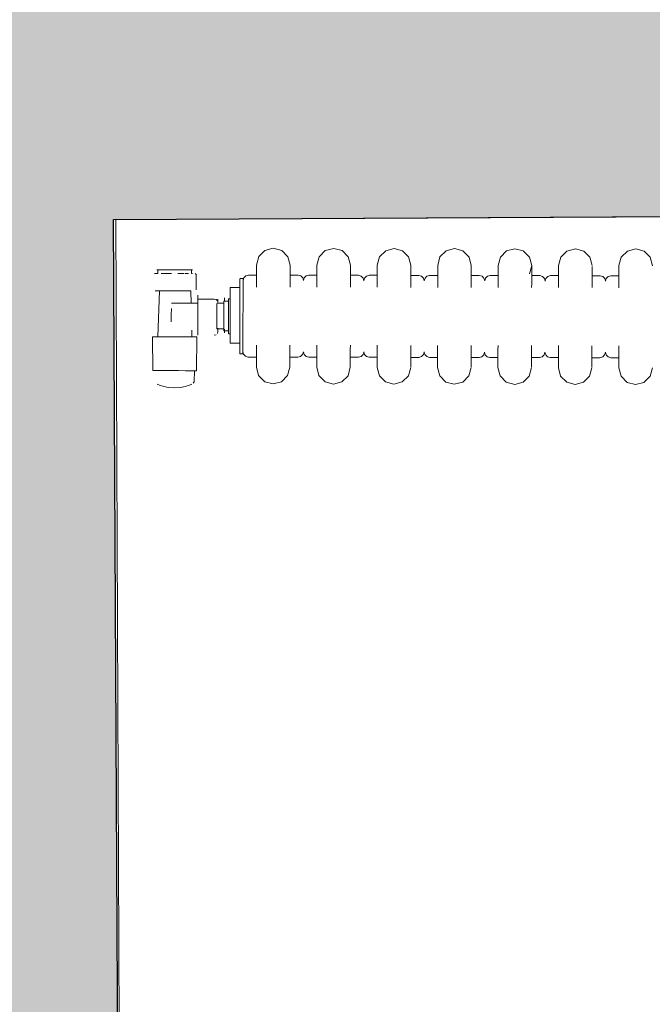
# Model space of a CAD drawing. Extents: x -6068 to 35118, y -17738 to 67348.
# Tile 89 of 243: x 603 to 650, y -1583 to -1510. Entities that reach past the tile are written whole.
import ezdxf

# ---------------------------------------------------------------- set-up
doc = ezdxf.new("R2010")
doc.units = 0
doc.header["$LTSCALE"] = 15
doc.linetypes.add('Continua', pattern=[0])
doc.linetypes.add('Cui_CONTINU', pattern=[0])
doc.layers.add('Bloc 3D - Dessin - NIVEAUX - Style par défaut', color=7, linetype='Continua', lineweight=0, true_color=0x000000)
doc.layers.add('Enveloppe - NIVEAUX - Style par défaut', color=7, linetype='Continua', lineweight=0, true_color=0x000000)
doc.layers.add('EDL_RDJ murs & cloisons', color=5, linetype='CONTINUOUS')
doc.layers.add('PIS-fond de plan', color=7, linetype='Cui_CONTINU')

# ---------------------------------------------------------------- blocks, each defined once
blk = doc.blocks.new('EDL_RDJ plan_2025 10 17')
at = {"layer": 'EDL_RDJ murs & cloisons', "linetype": 'Continuous', "ltscale": 0.08}
h = blk.add_hatch(color=9, dxfattribs=at)
h.dxf.hatch_style = 1
h.paths.add_polyline_path([(544.074, -1771.092), (541.451, -1773.803), (542.563, -1776.967), (546.874, -1781.14), (550.352, -1777.547), (558.5, -1785.433), (553.391, -1790.535), (559.75, -1796.903), (608.353, -1748.365), (706.33, -1748.786), (707.018, -1676.351), (705.026, -1673.346), (624.77, -1673.146), (623.988, -1524.361), (712.947, -1523.894), (712.544, -1446.896), (623.926, -1447.361), (622.921, -1008.771), (546.089, -1009.081), (548.849, -1692.867), (509.399, -1733.615), (544.074, -1771.092)])
at = {"layer": 'Bloc 3D - Dessin - NIVEAUX - Style par défaut', "color": 32, "linetype": 'Continua', "lineweight": 0, "ltscale": 0.1, "true_color": 0xd1591a}
for p, q in [((634.811, -1527.135), (635.269, -1526.678)), ((635.269, -1526.678), (635.894, -1526.512)), ((635.894, -1526.512), (636.519, -1526.68)), ((636.519, -1526.68), (636.976, -1527.139)), ((639.311, -1527.143), (639.769, -1526.686)), ((639.769, -1526.686), (640.394, -1526.52)), ((640.394, -1526.52), (641.019, -1526.688)), ((641.019, -1526.688), (641.476, -1527.147)), ((643.811, -1527.151), (644.269, -1526.694)), ((644.269, -1526.694), (644.894, -1526.528)), ((644.894, -1526.528), (645.519, -1526.696)), ((645.519, -1526.696), (645.976, -1527.155)), ((648.311, -1527.159), (648.769, -1526.702)), ((648.769, -1526.702), (649.394, -1526.536)), ((649.394, -1526.536), (650.019, -1526.704)), ((650.019, -1526.704), (650.476, -1527.163)), ((652.811, -1527.167), (653.269, -1526.71)), ((653.269, -1526.71), (653.894, -1526.544)), ((653.894, -1526.544), (654.519, -1526.712)), ((654.519, -1526.712), (654.976, -1527.171)), ((657.311, -1527.175), (657.769, -1526.718)), ((657.769, -1526.718), (658.394, -1526.552)), ((658.394, -1526.552), (659.019, -1526.72)), ((659.019, -1526.72), (659.476, -1527.178)), ((661.811, -1527.183), (662.269, -1526.726)), ((662.269, -1526.726), (662.894, -1526.559)), ((662.894, -1526.559), (663.519, -1526.728)), ((663.519, -1526.728), (663.976, -1527.186)), ((634.642, -1527.76), (634.811, -1527.135)), ((634.642, -1527.813), (634.642, -1527.76)), ((634.642, -1527.936), (634.642, -1527.813)), ((636.976, -1527.139), (637.142, -1527.764)), ((637.142, -1527.817), (637.142, -1527.764)), ((637.142, -1527.817), (637.142, -1527.941)), ((639.142, -1527.768), (639.311, -1527.143)), ((639.142, -1527.821), (639.142, -1527.768)), ((639.142, -1527.944), (639.142, -1527.821)), ((641.476, -1527.147), (641.642, -1527.772)), ((641.642, -1527.825), (641.642, -1527.772)), ((641.642, -1527.825), (641.642, -1527.949)), ((643.642, -1527.776), (643.811, -1527.151)), ((643.642, -1527.829), (643.642, -1527.776)), ((643.642, -1527.952), (643.642, -1527.829)), ((645.976, -1527.155), (646.142, -1527.78)), ((646.142, -1527.996), (646.142, -1527.78)), ((646.142, -1527.833), (646.142, -1527.957)), ((648.142, -1527.783), (648.311, -1527.159)), ((648.142, -1527.836), (648.142, -1527.783)), ((650.476, -1527.163), (650.642, -1527.788)), ((650.642, -1528.004), (650.642, -1527.788)), ((652.642, -1527.791), (652.811, -1527.167)), ((652.642, -1527.844), (652.642, -1527.791)), ((655.142, -1527.796), (654.974, -1528.421)), ((654.976, -1527.171), (655.142, -1527.796)), ((657.142, -1527.799), (657.311, -1527.175)), ((657.142, -1527.852), (657.142, -1527.799)), ((659.476, -1527.178), (659.642, -1527.804)), ((661.642, -1527.807), (661.811, -1527.183)), ((661.642, -1527.86), (661.642, -1527.807)), ((663.976, -1527.186), (664.142, -1527.812)), ((627.035, -1528.387), (627.298, -1528.387)), ((627.298, -1528.11), (627.218, -1528.11)), ((627.298, -1528.387), (627.298, -1528.11)), ((627.53, -1528.111), (627.298, -1528.11)), ((627.529, -1528.388), (627.793, -1528.388)), ((627.884, -1528.111), (627.53, -1528.111)), ((627.793, -1528.388), (628.319, -1528.389)), ((628.319, -1528.112), (627.884, -1528.111)), ((628.782, -1528.113), (628.319, -1528.112)), ((629.217, -1528.114), (628.782, -1528.113)), ((628.782, -1528.39), (629.217, -1528.391)), ((629.572, -1528.114), (629.217, -1528.114)), ((629.308, -1528.391), (629.571, -1528.391)), ((629.803, -1528.115), (629.572, -1528.114)), ((629.803, -1528.115), (629.803, -1528.392)), ((629.884, -1528.115), (629.803, -1528.115)), ((629.803, -1528.392), (629.883, -1528.392)), ((630.066, -1528.392), (630.15, -1528.465)), ((630.148, -1529.609), (630.15, -1528.465)), ((633.694, -1528.71), (633.841, -1528.562)), ((633.841, -1528.562), (634.041, -1528.509)), ((634.641, -1528.51), (634.041, -1528.509)), ((634.641, -1528.39), (634.642, -1528.133)), ((634.641, -1528.689), (634.641, -1528.39)), ((634.642, -1528.133), (634.642, -1527.936)), ((637.141, -1528.394), (637.142, -1528.138)), ((637.141, -1528.693), (637.141, -1528.394)), ((637.141, -1528.514), (637.741, -1528.515)), ((637.142, -1528.138), (637.142, -1527.941)), ((637.741, -1528.515), (637.941, -1528.57)), ((637.941, -1528.57), (637.741, -1528.515)), ((638.341, -1528.57), (638.541, -1528.517)), ((639.141, -1528.518), (638.541, -1528.517)), ((639.141, -1528.398), (639.142, -1528.141)), ((639.141, -1528.697), (639.141, -1528.398)), ((639.142, -1528.141), (639.142, -1527.944)), ((641.641, -1528.402), (641.642, -1528.146)), ((641.641, -1528.701), (641.641, -1528.402)), ((641.641, -1528.522), (642.241, -1528.523)), ((641.642, -1528.146), (641.642, -1527.949)), ((642.441, -1528.578), (642.241, -1528.523)), ((642.841, -1528.578), (643.041, -1528.524)), ((643.641, -1528.526), (643.041, -1528.524)), ((643.041, -1528.524), (643.641, -1528.526)), ((643.641, -1528.406), (643.642, -1528.149)), ((643.641, -1528.705), (643.641, -1528.406)), ((643.642, -1528.149), (643.642, -1527.952)), ((646.141, -1528.41), (646.142, -1528.154)), ((646.141, -1528.709), (646.141, -1528.41)), ((646.141, -1528.53), (646.741, -1528.531)), ((646.142, -1528.154), (646.142, -1527.957)), ((646.941, -1528.586), (646.741, -1528.531)), ((647.341, -1528.586), (647.541, -1528.532)), ((647.541, -1528.532), (648.141, -1528.533)), ((648.141, -1528.533), (647.541, -1528.532)), ((648.141, -1528.414), (648.142, -1528.157)), ((648.141, -1528.713), (648.141, -1528.414)), ((648.142, -1527.96), (648.142, -1527.836)), ((648.142, -1528.157), (648.142, -1527.96)), ((650.641, -1528.418), (650.642, -1528.162)), ((650.641, -1528.717), (650.641, -1528.418)), ((650.641, -1528.538), (651.241, -1528.539)), ((650.642, -1527.841), (650.642, -1527.965)), ((650.642, -1528.162), (650.642, -1527.965)), ((651.441, -1528.594), (651.241, -1528.539)), ((651.841, -1528.594), (652.041, -1528.54)), ((652.041, -1528.54), (652.641, -1528.541)), ((652.641, -1528.541), (652.041, -1528.54)), ((652.641, -1528.422), (652.642, -1528.165)), ((652.641, -1528.721), (652.641, -1528.422)), ((652.642, -1527.968), (652.642, -1527.844)), ((652.642, -1528.165), (652.642, -1527.968)), ((655.141, -1528.426), (655.142, -1528.17)), ((655.141, -1528.725), (655.141, -1528.426)), ((655.141, -1528.546), (655.741, -1528.547)), ((655.142, -1527.849), (655.142, -1527.973)), ((655.142, -1528.17), (655.142, -1527.973)), ((655.941, -1528.602), (655.741, -1528.547)), ((656.341, -1528.602), (656.541, -1528.548)), ((657.141, -1528.549), (656.541, -1528.548)), ((656.541, -1528.548), (657.141, -1528.549)), ((657.141, -1528.43), (657.142, -1528.173)), ((657.141, -1528.729), (657.141, -1528.43)), ((657.142, -1527.976), (657.142, -1527.852)), ((657.142, -1528.173), (657.142, -1527.976)), ((659.641, -1528.434), (659.642, -1528.177)), ((659.641, -1528.733), (659.641, -1528.434)), ((659.641, -1528.554), (660.241, -1528.555)), ((659.642, -1527.857), (659.642, -1527.981)), ((659.642, -1528.177), (659.642, -1527.981)), ((660.441, -1528.609), (660.241, -1528.555)), ((660.841, -1528.61), (661.041, -1528.556)), ((661.641, -1528.557), (661.041, -1528.556)), ((661.641, -1528.438), (661.642, -1528.181)), ((661.641, -1528.737), (661.641, -1528.438)), ((661.642, -1527.984), (661.642, -1527.86)), ((661.642, -1528.181), (661.642, -1527.984)), ((633.41, -1529.23), (633.409, -1529.578)), ((633.41, -1528.758), (633.64, -1528.758)), ((633.41, -1528.812), (633.41, -1528.971)), ((633.41, -1528.971), (633.41, -1529.23)), ((633.639, -1529.578), (633.64, -1529.23)), ((633.64, -1528.913), (633.694, -1528.71)), ((633.64, -1528.812), (633.64, -1528.758)), ((633.64, -1528.972), (633.64, -1528.812)), ((633.64, -1529.23), (633.64, -1528.972)), ((634.639, -1529.399), (634.64, -1529.092)), ((634.64, -1529.092), (634.641, -1528.689)), ((637.139, -1529.404), (637.14, -1529.096)), ((637.14, -1529.096), (637.141, -1528.693)), ((638.087, -1528.718), (637.941, -1528.57)), ((638.087, -1528.718), (638.14, -1528.921)), ((638.14, -1528.921), (638.194, -1528.718)), ((638.194, -1528.718), (638.341, -1528.57)), ((639.139, -1529.407), (639.14, -1529.1)), ((639.14, -1529.1), (639.141, -1528.697)), ((641.639, -1529.412), (641.64, -1529.104)), ((641.64, -1529.104), (641.641, -1528.701)), ((642.587, -1528.726), (642.441, -1528.578)), ((642.587, -1528.726), (642.64, -1528.929)), ((642.64, -1528.929), (642.694, -1528.726)), ((642.694, -1528.726), (642.841, -1528.578)), ((643.639, -1529.415), (643.64, -1529.107)), ((643.64, -1529.107), (643.641, -1528.705)), ((646.139, -1529.42), (646.14, -1529.112)), ((646.14, -1529.112), (646.141, -1528.709)), ((647.087, -1528.734), (646.941, -1528.586)), ((647.087, -1528.734), (647.14, -1528.937)), ((647.14, -1528.937), (647.194, -1528.734)), ((647.194, -1528.734), (647.341, -1528.586)), ((648.139, -1529.423), (648.14, -1529.115)), ((648.14, -1529.115), (648.141, -1528.713)), ((650.639, -1529.428), (650.64, -1529.12)), ((650.64, -1529.12), (650.641, -1528.717)), ((651.587, -1528.742), (651.441, -1528.594)), ((651.587, -1528.742), (651.64, -1528.945)), ((651.64, -1528.945), (651.694, -1528.742)), ((651.694, -1528.742), (651.841, -1528.594)), ((652.639, -1529.431), (652.64, -1529.123)), ((652.64, -1529.123), (652.641, -1528.721)), ((655.139, -1529.436), (655.14, -1529.128)), ((655.14, -1529.128), (655.141, -1528.725)), ((656.087, -1528.75), (655.941, -1528.602)), ((656.087, -1528.75), (656.14, -1528.953)), ((656.14, -1528.953), (656.194, -1528.75)), ((656.194, -1528.75), (656.341, -1528.602)), ((657.139, -1529.439), (657.14, -1529.131)), ((657.14, -1529.131), (657.141, -1528.729)), ((659.639, -1529.444), (659.64, -1529.136)), ((659.64, -1529.136), (659.641, -1528.733)), ((660.587, -1528.758), (660.441, -1528.609)), ((660.587, -1528.758), (660.64, -1528.961)), ((660.64, -1528.961), (660.694, -1528.758)), ((660.694, -1528.758), (660.841, -1528.61)), ((661.639, -1529.447), (661.64, -1529.139)), ((661.64, -1529.139), (661.641, -1528.737)), ((627.093, -1529.675), (627.416, -1529.675)), ((627.416, -1529.675), (627.093, -1529.675)), ((627.296, -1533.093), (627.416, -1529.675)), ((627.82, -1529.676), (627.416, -1529.675)), ((627.945, -1529.676), (627.625, -1529.676)), ((628.339, -1529.677), (627.945, -1529.676)), ((628.757, -1529.678), (628.339, -1529.677)), ((629.151, -1529.678), (628.757, -1529.678)), ((629.471, -1529.679), (629.151, -1529.678)), ((629.681, -1529.679), (629.471, -1529.679)), ((629.753, -1529.679), (629.681, -1529.679)), ((629.753, -1529.679), (629.773, -1530.607)), ((630.281, -1529.999), (630.281, -1530.295)), ((632.68, -1529.426), (632.679, -1530.223)), ((633.409, -1529.427), (632.68, -1529.426)), ((633.408, -1530.002), (633.407, -1530.486)), ((633.409, -1529.578), (633.408, -1530.002)), ((633.637, -1530.487), (633.638, -1530.003)), ((633.638, -1530.003), (633.639, -1529.578)), ((628.298, -1530.604), (629.773, -1530.607)), ((629.773, -1530.607), (630.28, -1530.608)), ((630.281, -1530.295), (630.28, -1530.608)), ((630.28, -1530.608), (630.28, -1530.828)), ((630.281, -1530.295), (631.492, -1530.297)), ((631.492, -1530.297), (631.635, -1530.329)), ((631.635, -1530.329), (631.737, -1530.415)), ((632.203, -1530.595), (631.688, -1530.594)), ((631.688, -1530.641), (631.688, -1530.778)), ((631.737, -1530.415), (631.766, -1530.529)), ((631.766, -1530.529), (631.767, -1530.291)), ((632.203, -1530.59), (632.202, -1531.421)), ((632.203, -1530.455), (632.553, -1530.456)), ((632.203, -1530.455), (632.203, -1530.59)), ((632.262, -1530.196), (632.262, -1530.453)), ((632.554, -1530.338), (632.553, -1530.454)), ((632.553, -1530.454), (632.553, -1530.627)), ((632.553, -1530.627), (632.553, -1530.847)), ((632.554, -1530.284), (632.704, -1530.284)), ((632.554, -1530.284), (632.554, -1530.338)), ((632.678, -1530.7), (632.675, -1532.295)), ((632.679, -1530.223), (632.678, -1530.462)), ((632.678, -1530.462), (632.678, -1530.7)), ((633.407, -1530.486), (633.406, -1531.011)), ((633.636, -1531.012), (633.637, -1530.487)), ((628.297, -1530.998), (628.296, -1531.49)), ((628.296, -1531.49), (628.296, -1531.981)), ((630.278, -1531.493), (630.277, -1532.158)), ((630.28, -1530.828), (630.278, -1531.493)), ((631.687, -1531.258), (631.686, -1531.554)), ((631.688, -1530.778), (631.687, -1530.99)), ((631.687, -1530.99), (631.687, -1531.258)), ((632.202, -1531.421), (632.201, -1531.69)), ((632.552, -1531.386), (632.551, -1531.677)), ((632.553, -1530.847), (632.552, -1531.105)), ((632.552, -1531.105), (632.552, -1531.386)), ((633.406, -1531.011), (633.405, -1531.557)), ((633.635, -1531.558), (633.636, -1531.012)), ((630.277, -1532.158), (630.277, -1532.598)), ((631.686, -1531.851), (631.685, -1532.119)), ((631.685, -1532.119), (631.685, -1532.331)), ((631.686, -1531.554), (631.686, -1531.851)), ((632.201, -1531.69), (632.2, -1532.521)), ((632.551, -1531.963), (632.55, -1532.229)), ((632.55, -1532.229), (632.55, -1532.464)), ((632.551, -1531.677), (632.551, -1531.963)), ((633.405, -1532.104), (633.404, -1532.629)), ((633.405, -1531.557), (633.405, -1532.104)), ((633.634, -1532.629), (633.635, -1532.104)), ((633.635, -1532.104), (633.635, -1531.558)), ((629.815, -1532.597), (629.826, -1533.097)), ((630.277, -1532.598), (630.276, -1532.692)), ((630.276, -1532.692), (630.276, -1532.987)), ((631.487, -1532.99), (631.631, -1532.95)), ((631.685, -1532.331), (631.685, -1532.468)), ((631.685, -1532.468), (631.685, -1532.515)), ((632.2, -1532.516), (631.685, -1532.515)), ((631.732, -1532.844), (631.762, -1532.701)), ((631.762, -1532.701), (631.763, -1532.463)), ((632.2, -1532.521), (632.2, -1532.655)), ((632.2, -1532.655), (632.55, -1532.656)), ((632.258, -1532.54), (632.257, -1532.798)), ((632.55, -1532.653), (632.549, -1532.789)), ((632.549, -1532.789), (632.549, -1532.865)), ((632.549, -1532.865), (632.549, -1532.876)), ((632.549, -1532.876), (632.699, -1532.876)), ((632.55, -1532.464), (632.55, -1532.653)), ((632.674, -1532.772), (632.673, -1533.569)), ((632.675, -1532.295), (632.674, -1532.772)), ((633.404, -1532.629), (633.403, -1533.113)), ((633.633, -1533.113), (633.634, -1532.629)), ((626.907, -1535.618), (626.885, -1533.092)), ((626.985, -1533.092), (626.885, -1533.092)), ((627.273, -1533.092), (626.985, -1533.092)), ((627.714, -1533.093), (627.296, -1533.093)), ((628.254, -1533.094), (627.714, -1533.093)), ((628.83, -1533.095), (628.254, -1533.094)), ((629.371, -1533.096), (628.83, -1533.095)), ((629.811, -1533.097), (629.371, -1533.096)), ((630.099, -1533.098), (629.811, -1533.097)), ((630.199, -1533.098), (630.099, -1533.098)), ((630.168, -1535.624), (630.199, -1533.098)), ((633.402, -1533.571), (632.673, -1533.569)), ((633.402, -1533.537), (633.401, -1533.885)), ((633.403, -1533.113), (633.402, -1533.537)), ((633.631, -1533.885), (633.632, -1533.537)), ((633.632, -1533.537), (633.633, -1533.113)), ((633.401, -1533.885), (633.401, -1534.144)), ((633.401, -1534.144), (633.401, -1534.303)), ((633.401, -1534.303), (633.401, -1534.357)), ((633.401, -1534.357), (633.631, -1534.357)), ((633.631, -1534.144), (633.631, -1533.885)), ((633.631, -1534.303), (633.631, -1534.144)), ((633.631, -1534.203), (633.684, -1534.405)), ((633.631, -1534.357), (633.631, -1534.303)), ((633.83, -1534.554), (633.684, -1534.405)), ((634.631, -1534.028), (634.63, -1534.43)), ((634.63, -1534.43), (634.63, -1534.729)), ((634.632, -1533.72), (634.631, -1534.028)), ((637.13, -1534.435), (637.131, -1534.032)), ((637.131, -1534.032), (637.132, -1533.724)), ((638.077, -1534.413), (637.93, -1534.561)), ((638.077, -1534.413), (638.131, -1534.211)), ((638.131, -1534.211), (638.184, -1534.413)), ((638.33, -1534.562), (638.184, -1534.413)), ((639.131, -1534.036), (639.13, -1534.438)), ((639.132, -1533.728), (639.131, -1534.036)), ((641.63, -1534.443), (641.631, -1534.04)), ((641.631, -1534.04), (641.632, -1533.732)), ((642.577, -1534.421), (642.43, -1534.569)), ((642.577, -1534.421), (642.631, -1534.219)), ((642.631, -1534.219), (642.684, -1534.421)), ((642.83, -1534.57), (642.684, -1534.421)), ((643.631, -1534.044), (643.63, -1534.446)), ((643.632, -1533.736), (643.631, -1534.044)), ((646.13, -1534.451), (646.131, -1534.048)), ((646.131, -1534.048), (646.132, -1533.74)), ((647.077, -1534.429), (646.93, -1534.577)), ((647.077, -1534.429), (647.131, -1534.227)), ((647.131, -1534.227), (647.184, -1534.429)), ((647.33, -1534.578), (647.184, -1534.429)), ((648.131, -1534.052), (648.13, -1534.454)), ((648.132, -1533.744), (648.131, -1534.052)), ((650.63, -1534.459), (650.631, -1534.056)), ((650.632, -1533.748), (650.631, -1534.055)), ((650.631, -1534.056), (650.632, -1533.748)), ((651.577, -1534.437), (651.631, -1534.235)), ((651.631, -1534.235), (651.684, -1534.437)), ((652.631, -1534.059), (652.63, -1534.462)), ((652.632, -1533.752), (652.631, -1534.059)), ((655.13, -1534.467), (655.131, -1534.064)), ((655.132, -1533.756), (655.131, -1534.063)), ((655.131, -1534.064), (655.132, -1533.756)), ((656.077, -1534.445), (656.131, -1534.243)), ((656.131, -1534.243), (656.184, -1534.445)), ((657.131, -1534.067), (657.13, -1534.47)), ((657.132, -1533.76), (657.131, -1534.067)), ((659.63, -1534.474), (659.631, -1534.072)), ((659.632, -1533.764), (659.631, -1534.071)), ((659.631, -1534.072), (659.632, -1533.764)), ((660.577, -1534.453), (660.631, -1534.251)), ((660.631, -1534.251), (660.684, -1534.453)), ((661.631, -1534.075), (661.63, -1534.478)), ((661.632, -1533.768), (661.631, -1534.075)), ((633.83, -1534.554), (634.03, -1534.609)), ((634.63, -1534.61), (634.03, -1534.609)), ((634.629, -1534.986), (634.63, -1534.729)), ((634.629, -1535.183), (634.629, -1534.986)), ((637.129, -1534.99), (637.13, -1534.734)), ((637.129, -1535.187), (637.129, -1534.99)), ((637.13, -1534.435), (637.13, -1534.734)), ((637.73, -1534.615), (637.13, -1534.614)), ((637.73, -1534.615), (637.93, -1534.561)), ((637.93, -1534.561), (637.73, -1534.615)), ((638.33, -1534.562), (638.53, -1534.617)), ((639.13, -1534.618), (638.53, -1534.617)), ((639.129, -1534.994), (639.13, -1534.737)), ((639.129, -1535.191), (639.129, -1534.994)), ((639.13, -1534.438), (639.13, -1534.737)), ((641.629, -1534.998), (641.63, -1534.742)), ((641.629, -1535.195), (641.629, -1534.998)), ((641.63, -1534.443), (641.63, -1534.742)), ((642.23, -1534.623), (641.63, -1534.622)), ((642.23, -1534.623), (642.43, -1534.569)), ((643.03, -1534.624), (642.83, -1534.57)), ((642.83, -1534.57), (643.03, -1534.624)), ((643.63, -1534.626), (643.03, -1534.624)), ((643.629, -1535.002), (643.63, -1534.745)), ((643.629, -1535.199), (643.629, -1535.002)), ((643.63, -1534.446), (643.63, -1534.745)), ((646.129, -1535.006), (646.13, -1534.75)), ((646.129, -1535.203), (646.129, -1535.006)), ((646.13, -1534.451), (646.13, -1534.75)), ((646.73, -1534.631), (646.13, -1534.63)), ((646.73, -1534.631), (646.93, -1534.577)), ((647.33, -1534.578), (647.53, -1534.632)), ((647.53, -1534.632), (647.33, -1534.578)), ((648.13, -1534.633), (647.53, -1534.632)), ((648.129, -1535.01), (648.13, -1534.753)), ((648.129, -1535.207), (648.129, -1535.01)), ((648.13, -1534.454), (648.13, -1534.753)), ((650.629, -1535.172), (650.63, -1534.46)), ((650.629, -1535.014), (650.63, -1534.757)), ((650.629, -1535.211), (650.629, -1535.014)), ((650.63, -1534.459), (650.63, -1534.757)), ((651.23, -1534.639), (650.63, -1534.638)), ((651.23, -1534.639), (651.43, -1534.585)), ((651.577, -1534.437), (651.43, -1534.585)), ((651.83, -1534.586), (651.684, -1534.437)), ((651.83, -1534.586), (652.03, -1534.64)), ((652.03, -1534.64), (651.83, -1534.586)), ((652.63, -1534.641), (652.03, -1534.64)), ((652.629, -1535.018), (652.63, -1534.761)), ((652.629, -1535.215), (652.629, -1535.018)), ((652.63, -1534.462), (652.63, -1534.761)), ((655.129, -1535.022), (655.13, -1534.765)), ((655.129, -1535.219), (655.129, -1535.022)), ((655.13, -1534.467), (655.13, -1534.765)), ((655.73, -1534.647), (655.13, -1534.646)), ((655.73, -1534.647), (655.93, -1534.593)), ((656.077, -1534.445), (655.93, -1534.593)), ((656.33, -1534.594), (656.184, -1534.445)), ((656.53, -1534.648), (656.33, -1534.594)), ((656.33, -1534.594), (656.53, -1534.648)), ((657.13, -1534.649), (656.53, -1534.648)), ((657.129, -1535.026), (657.13, -1534.769)), ((657.129, -1535.223), (657.129, -1535.026)), ((657.13, -1534.47), (657.13, -1534.769)), ((659.629, -1535.03), (659.63, -1534.773)), ((659.629, -1535.227), (659.629, -1535.03)), ((659.63, -1534.474), (659.63, -1534.773)), ((660.23, -1534.655), (659.63, -1534.654)), ((660.43, -1534.601), (660.23, -1534.655)), ((660.23, -1534.655), (660.43, -1534.601)), ((660.577, -1534.453), (660.43, -1534.601)), ((660.83, -1534.602), (660.684, -1534.453)), ((660.83, -1534.602), (661.03, -1534.656)), ((661.63, -1534.657), (661.03, -1534.656)), ((661.629, -1535.034), (661.63, -1534.777)), ((661.629, -1535.23), (661.629, -1535.034)), ((661.63, -1534.478), (661.63, -1534.777)), ((626.907, -1535.618), (627.005, -1535.618)), ((627.005, -1535.618), (627.289, -1535.619)), ((627.289, -1535.619), (627.722, -1535.619)), ((627.722, -1535.619), (628.255, -1535.62)), ((628.255, -1535.62), (628.821, -1535.621)), ((628.821, -1535.621), (629.353, -1535.622)), ((629.353, -1535.622), (629.787, -1535.623)), ((629.787, -1535.623), (630.07, -1535.624)), ((630.016, -1535.623), (630.001, -1536.416)), ((630.07, -1535.624), (630.168, -1535.624)), ((634.629, -1535.183), (634.629, -1535.307)), ((634.629, -1535.307), (634.629, -1535.36)), ((634.795, -1535.985), (634.629, -1535.36)), ((637.129, -1535.364), (636.96, -1535.989)), ((637.129, -1535.311), (637.129, -1535.187)), ((637.129, -1535.311), (637.129, -1535.364)), ((639.129, -1535.191), (639.129, -1535.315)), ((639.129, -1535.315), (639.129, -1535.368)), ((639.295, -1535.993), (639.129, -1535.368)), ((641.629, -1535.372), (641.46, -1535.997)), ((641.629, -1535.319), (641.629, -1535.195)), ((641.629, -1535.319), (641.629, -1535.372)), ((643.629, -1535.199), (643.629, -1535.323)), ((643.629, -1535.323), (643.629, -1535.375)), ((643.795, -1536.001), (643.629, -1535.375)), ((646.129, -1535.38), (645.96, -1536.005)), ((646.129, -1535.327), (646.129, -1535.203)), ((648.129, -1535.207), (648.129, -1535.33)), ((648.129, -1535.33), (648.129, -1535.383)), ((648.295, -1536.009), (648.129, -1535.383)), ((650.629, -1535.388), (650.46, -1536.013)), ((650.629, -1535.335), (650.629, -1535.211)), ((652.629, -1535.215), (652.629, -1535.338)), ((652.629, -1535.338), (652.629, -1535.391)), ((652.795, -1536.017), (652.629, -1535.391)), ((655.129, -1535.396), (654.96, -1536.021)), ((655.129, -1535.343), (655.129, -1535.219)), ((657.129, -1535.223), (657.129, -1535.346)), ((657.129, -1535.346), (657.129, -1535.399)), ((657.295, -1536.025), (657.129, -1535.399)), ((659.629, -1535.404), (659.46, -1536.028)), ((659.629, -1535.351), (659.629, -1535.227)), ((661.629, -1535.23), (661.629, -1535.354)), ((661.629, -1535.354), (661.629, -1535.407)), ((661.795, -1536.033), (661.629, -1535.407)), ((664.129, -1535.412), (663.96, -1536.036)), ((627.251, -1536.619), (627.413, -1536.699)), ((629.821, -1536.623), (629.659, -1536.703)), ((629.981, -1536.48), (629.922, -1536.551)), ((629.996, -1536.447), (629.981, -1536.48)), ((630.001, -1536.416), (629.996, -1536.447)), ((635.252, -1536.443), (634.795, -1535.985)), ((635.877, -1536.612), (635.252, -1536.443)), ((636.502, -1536.445), (635.877, -1536.612)), ((636.96, -1535.989), (636.502, -1536.445)), ((639.752, -1536.451), (639.295, -1535.993)), ((640.377, -1536.62), (639.752, -1536.451)), ((641.002, -1536.453), (640.377, -1536.62)), ((641.46, -1535.997), (641.002, -1536.453)), ((644.252, -1536.459), (643.795, -1536.001)), ((644.877, -1536.628), (644.252, -1536.459)), ((645.502, -1536.461), (644.877, -1536.628)), ((645.96, -1536.005), (645.502, -1536.461)), ((648.752, -1536.467), (648.295, -1536.009)), ((649.377, -1536.636), (648.752, -1536.467)), ((650.002, -1536.469), (649.377, -1536.636)), ((650.46, -1536.013), (650.002, -1536.469)), ((653.252, -1536.475), (652.795, -1536.017)), ((653.877, -1536.644), (653.252, -1536.475)), ((654.502, -1536.477), (653.877, -1536.644)), ((654.96, -1536.021), (654.502, -1536.477)), ((657.752, -1536.483), (657.295, -1536.025)), ((658.377, -1536.652), (657.752, -1536.483)), ((659.002, -1536.485), (658.377, -1536.652)), ((659.46, -1536.028), (659.002, -1536.485)), ((662.252, -1536.491), (661.795, -1536.033)), ((662.877, -1536.659), (662.252, -1536.491)), ((663.502, -1536.493), (662.877, -1536.659)), ((663.96, -1536.036), (663.502, -1536.493)), ((627.413, -1536.699), (627.742, -1536.808)), ((627.742, -1536.808), (628.097, -1536.877)), ((628.097, -1536.877), (628.535, -1536.909)), ((628.974, -1536.879), (628.535, -1536.909)), ((629.329, -1536.811), (628.974, -1536.879)), ((629.659, -1536.703), (629.329, -1536.811))]:
    blk.add_line(p, q, dxfattribs=at)
at = {"layer": 'EDL_RDJ murs & cloisons', "linetype": 'Continuous', "ltscale": 0.08}
blk.add_lwpolyline([(544.074, -1771.092), (541.451, -1773.803), (542.563, -1776.967), (546.874, -1781.14), (550.352, -1777.547), (558.5, -1785.433), (553.391, -1790.535), (559.75, -1796.903), (608.353, -1748.365), (706.33, -1748.786), (707.018, -1676.351), (705.026, -1673.346), (624.77, -1673.146), (623.988, -1524.361), (712.947, -1523.894), (712.544, -1446.896), (623.926, -1447.361), (622.921, -1008.771), (546.089, -1009.081), (548.849, -1692.867), (509.399, -1733.615), (544.074, -1771.092)], close=True, dxfattribs=at)
at = {"layer": 'Enveloppe - NIVEAUX - Style par défaut', "color": 18, "linetype": 'Continua', "lineweight": 20, "ltscale": 0.1, "true_color": 0x000000}
for p, q in [((624.169, -1524.36), (712.947, -1523.894)), ((624.77, -1673.146), (624.169, -1524.36))]:
    blk.add_line(p, q, dxfattribs=at)

msp = doc.modelspace()

# ---------------------------------------------------------------- block references
at = {"layer": 'PIS-fond de plan'}
msp.add_blockref('EDL_RDJ plan_2025 10 17', (-14.326, 0), dxfattribs=at)

doc.saveas('drawing.dxf')
